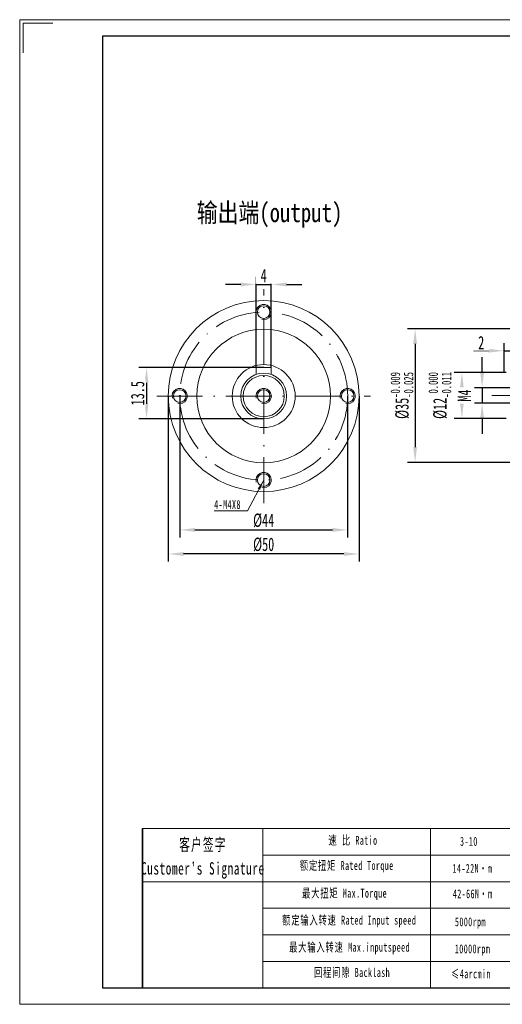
# Model space of a CAD drawing. Header units: millimetres. Extents: x 1426 to 1791, y 1047 to 1305.
# Tile 1 of 5: x 1426 to 1553, y 1047 to 1305. Entities that reach past the tile are written whole.
import ezdxf

# ---------------------------------------------------------------- set-up
doc = ezdxf.new("R2010")
doc.units = ezdxf.units.MM
doc.header["$PDSIZE"] = -5
doc.linetypes.add('ACAD_ISO10W100', pattern=[18, 12, -3, 0, -3])
doc.layers.get('0').update_dxf_attribs({"lineweight": 18})
doc.layers.get('Defpoints').update_dxf_attribs({"lineweight": 18})
for name, color, linetype, lineweight in [('7标注层', 4, 'Continuous', 35), ('SLD-0', 7, 'Continuous', 18), ('中心线层', 7, 'ACAD_ISO10W100', 20), ('图框_外框线', 7, 'Continuous', 18), ('尺寸线层', 3, 'Continuous', 18)]:
    doc.layers.add(name, color=color, linetype=linetype, lineweight=lineweight)
doc.styles.add('PC_TEXTSTYLE', font='txt', dxfattribs={"width": 0.8})
doc.styles.add('标准', font='txt', dxfattribs={"width": 0.667})
doc.dimstyles.new('标准', dxfattribs={"dimtxt": 3.5, "dimasz": 4, "dimexe": 2, "dimexo": 0, "dimtad": 1, "dimdsep": 46, "dimtxsty": '标准', "dimblk": '_CAXARROW', "dimcen": 0, "dimdle": 8, "dimazin": 2, "dimtfac": 0.707107, "dimtdec": 3, "dimtmove": 2, "dimatfit": 3, "dimfxl": 1, "dimfrac": 2, "dimtolj": 1, "dimarcsym": 1})

# ---------------------------------------------------------------- blocks, each defined once
blk = doc.blocks.new('_CAXARROW')
blk.add_hatch(color=0).paths.add_polyline_path([(0, 0), (-1, 0.125), (-1, -0.125)], flags=0)
blk = doc.blocks.new('*D32')
at = {"layer": 'Defpoints', "color": 0, "lineweight": -2}
for p in [(1553.76, 1212.21), (1542.2, 1200.21), (1553.76, 1200.21)]:
    blk.add_point(p, dxfattribs=at)
at = {"layer": '尺寸线层', "color": 0, "lineweight": -2}
for p, q in [((1553.76, 1212.21), (1540.2, 1212.21)), ((1542.2, 1208.21), (1542.2, 1204.21)), ((1553.76, 1200.21), (1540.2, 1200.21))]:
    blk.add_line(p, q, dxfattribs=at)
at = {"layer": '尺寸线层', "color": 0, "lineweight": -2, "xscale": 4, "yscale": 4, "zscale": 4}
for p, rotation in [((1542.2, 1212.21), 90), ((1542.2, 1200.21), 270)]:
    blk.add_blockref('_CAXARROW', p, dxfattribs=dict(at, rotation=rotation))
at = {"layer": '尺寸线层', "color": 0, "insert": (1536.43, 1206.21), "char_height": 3.5, "attachment_point": 5, "rotation": 90, "style": '标准', "bg_fill": 3, "box_fill_scale": 1.1, "bg_fill_color": 257, "bg_fill_transparency": 0}
blk.add_mtext('\\A1;%%C12{\\H2.474874;\\S 0.000^ -0.011;}', dxfattribs=at)
blk = doc.blocks.new('*D33')
at = {"layer": 'Defpoints', "color": 0, "lineweight": -2}
for p in [(1574.26, 1223.71), (1529.95, 1188.71), (1574.26, 1188.71)]:
    blk.add_point(p, dxfattribs=at)
at = {"layer": '尺寸线层', "color": 0, "lineweight": -2}
for p, q in [((1574.26, 1223.71), (1527.95, 1223.71)), ((1529.95, 1219.71), (1529.95, 1192.71)), ((1574.26, 1188.71), (1527.95, 1188.71))]:
    blk.add_line(p, q, dxfattribs=at)
at = {"layer": '尺寸线层', "color": 0, "lineweight": -2, "xscale": 4, "yscale": 4, "zscale": 4}
for p, rotation in [((1529.95, 1223.71), 90), ((1529.95, 1188.71), 270)]:
    blk.add_blockref('_CAXARROW', p, dxfattribs=dict(at, rotation=rotation))
at = {"layer": '尺寸线层', "color": 0, "insert": (1526.5, 1206.21), "char_height": 3.5, "attachment_point": 5, "rotation": 90, "style": '标准', "bg_fill": 3, "box_fill_scale": 1.1, "bg_fill_color": 257, "bg_fill_transparency": 0}
blk.add_mtext('\\A1;%%C35{\\H2.474874;\\S-0.009^ -0.025;}', dxfattribs=at)
blk = doc.blocks.new('*D34')
at = {"layer": 'Defpoints', "color": 0, "lineweight": -2}
for p in [(1563.26, 1208.21), (1547.51, 1204.21), (1563.26, 1204.21)]:
    blk.add_point(p, dxfattribs=at)
at = {"layer": '尺寸线层', "color": 0, "lineweight": -2}
for p, q in [((1547.51, 1212.21), (1547.51, 1216.21)), ((1563.26, 1208.21), (1545.51, 1208.21)), ((1547.51, 1208.21), (1547.51, 1204.21)), ((1563.26, 1204.21), (1545.51, 1204.21)), ((1547.51, 1200.21), (1547.51, 1196.21))]:
    blk.add_line(p, q, dxfattribs=at)
at = {"layer": '尺寸线层', "color": 0, "lineweight": -2, "xscale": 4, "yscale": 4, "zscale": 4}
for p, rotation in [((1547.51, 1208.21), 270), ((1547.51, 1204.21), 90)]:
    blk.add_blockref('_CAXARROW', p, dxfattribs=dict(at, rotation=rotation))
at = {"layer": '尺寸线层', "color": 0, "insert": (1542.88, 1206.21), "char_height": 3.5, "attachment_point": 5, "rotation": 90, "style": '标准', "bg_fill": 3, "box_fill_scale": 1.1, "bg_fill_color": 257, "bg_fill_transparency": 0}
blk.add_mtext('\\A1;M4', dxfattribs=at)
blk = doc.blocks.new('*D35')
at = {"layer": 'Defpoints', "color": 0, "lineweight": -2}
for p in [(1555.26, 1217.94), (1555.26, 1214.71), (1553.26, 1212.21)]:
    blk.add_point(p, dxfattribs=at)
at = {"layer": '尺寸线层', "color": 0, "lineweight": -2}
for p, q in [((1553.26, 1212.21), (1553.26, 1219.94)), ((1555.26, 1214.71), (1555.26, 1219.94)), ((1549.26, 1217.94), (1545.26, 1217.94)), ((1553.26, 1217.94), (1555.26, 1217.94)), ((1559.26, 1217.94), (1563.26, 1217.94))]:
    blk.add_line(p, q, dxfattribs=at)
at = {"layer": '尺寸线层', "color": 0, "lineweight": -2, "xscale": 4, "yscale": 4, "zscale": 4}
blk.add_blockref('_CAXARROW', (1553.26, 1217.94), dxfattribs=at)
at = {"layer": '尺寸线层', "color": 0, "lineweight": -2, "xscale": 4, "yscale": 4, "zscale": 4, "rotation": 180}
blk.add_blockref('_CAXARROW', (1555.26, 1217.94), dxfattribs=at)
at = {"layer": '尺寸线层', "color": 0, "insert": (1547.26, 1220.05), "char_height": 3.5, "attachment_point": 5, "style": '标准', "bg_fill": 3, "box_fill_scale": 1.1, "bg_fill_color": 257, "bg_fill_transparency": 0}
blk.add_mtext('\\A1;2', dxfattribs=at)
blk = doc.blocks.new('*D41')
at = {"layer": 'Defpoints', "color": 0, "lineweight": -2}
for p in [(1468.28, 1206.06), (1512.28, 1206.06), (1512.28, 1171.01)]:
    blk.add_point(p, dxfattribs=at)
at = {"layer": '尺寸线层', "color": 0, "lineweight": -2}
for p, q in [((1468.28, 1206.06), (1468.28, 1169.01)), ((1512.28, 1206.06), (1512.28, 1169.01)), ((1472.28, 1171.01), (1508.28, 1171.01))]:
    blk.add_line(p, q, dxfattribs=at)
at = {"layer": '尺寸线层', "color": 0, "lineweight": -2, "xscale": 4, "yscale": 4, "zscale": 4, "rotation": 180}
blk.add_blockref('_CAXARROW', (1468.28, 1171.01), dxfattribs=at)
at = {"layer": '尺寸线层', "color": 0, "lineweight": -2, "xscale": 4, "yscale": 4, "zscale": 4}
blk.add_blockref('_CAXARROW', (1512.28, 1171.01), dxfattribs=at)
at = {"layer": '尺寸线层', "color": 0, "insert": (1490.28, 1173.48), "char_height": 3.5, "attachment_point": 5, "style": '标准', "bg_fill": 3, "box_fill_scale": 1.1, "bg_fill_color": 257, "bg_fill_transparency": 0}
blk.add_mtext('\\A1;%%C44', dxfattribs=at)
blk = doc.blocks.new('*X16')
at = {"layer": '尺寸线层', "linetype": 'Continuous'}
blk.add_hatch(color=0, dxfattribs=at).paths.add_polyline_path([(4.81, 8.07), (3.86, 5.56), (3.27, 5.87)], flags=0)
at = {"layer": '尺寸线层', "color": 0, "linetype": 'Continuous'}
blk.add_line((4.81, 8.07), (0.54, 0), dxfattribs=at)
at = {"layer": '尺寸线层', "color": 0}
for p, q in [((0, 0), (-8.19, 0)), ((0.54, 0), (0, 0)), ((0, 0), (0, 0))]:
    blk.add_line(p, q, dxfattribs=at)
at = {"layer": '尺寸线层', "color": 0, "insert": (-1.17, 0.47), "char_height": 2.3333, "width": 14.0505, "attachment_point": 9, "line_spacing_factor": 1.15057, "style": '标准'}
blk.add_mtext('\\T1.1;4-M4X8', dxfattribs=at)
blk = doc.blocks.new('*D42')
at = {"layer": 'Defpoints', "color": 0, "lineweight": -2}
for p in [(1488.28, 1213.56), (1492.28, 1213.56)]:
    blk.add_point(p, dxfattribs=at)
at = {"layer": '尺寸线层', "color": 0, "lineweight": -2}
for p, q in [((1484.28, 1235.29), (1480.28, 1235.29)), ((1488.28, 1213.56), (1488.28, 1237.29)), ((1488.28, 1235.29), (1492.28, 1235.29)), ((1492.28, 1213.56), (1492.28, 1237.29)), ((1496.28, 1235.29), (1500.28, 1235.29))]:
    blk.add_line(p, q, dxfattribs=at)
at = {"layer": '尺寸线层', "color": 0, "lineweight": -2, "xscale": 4, "yscale": 4, "zscale": 4}
blk.add_blockref('_CAXARROW', (1488.28, 1235.29), dxfattribs=at)
at = {"layer": '尺寸线层', "color": 0, "lineweight": -2, "xscale": 4, "yscale": 4, "zscale": 4, "rotation": 180}
blk.add_blockref('_CAXARROW', (1492.28, 1235.29), dxfattribs=at)
at = {"layer": '尺寸线层', "color": 0, "insert": (1490.28, 1237.6), "char_height": 3.5, "attachment_point": 5, "style": '标准', "bg_fill": 3, "box_fill_scale": 1.1, "bg_fill_color": 257, "bg_fill_transparency": 0}
blk.add_mtext('\\A1;4', dxfattribs=at)
at = {"layer": 'Defpoints', "color": 0, "lineweight": -2}
blk.add_point((1492.28, 1235.29), dxfattribs=at)
blk = doc.blocks.new('*D43')
at = {"layer": 'Defpoints', "color": 0, "lineweight": -2}
for p in [(1490.28, 1213.56), (1459.6, 1200.06), (1490.28, 1200.06)]:
    blk.add_point(p, dxfattribs=at)
at = {"layer": '尺寸线层', "color": 0, "lineweight": -2}
for p, q in [((1490.28, 1213.56), (1457.6, 1213.56)), ((1459.6, 1209.56), (1459.6, 1204.06)), ((1490.28, 1200.06), (1457.6, 1200.06))]:
    blk.add_line(p, q, dxfattribs=at)
at = {"layer": '尺寸线层', "color": 0, "lineweight": -2, "xscale": 4, "yscale": 4, "zscale": 4}
for p, rotation in [((1459.6, 1213.56), 90), ((1459.6, 1200.06), 270)]:
    blk.add_blockref('_CAXARROW', p, dxfattribs=dict(at, rotation=rotation))
at = {"layer": '尺寸线层', "color": 0, "insert": (1457.27, 1206.81), "char_height": 3.5, "attachment_point": 5, "rotation": 90, "style": '标准', "bg_fill": 3, "box_fill_scale": 1.1, "bg_fill_color": 257, "bg_fill_transparency": 0}
blk.add_mtext('\\A1;13.5', dxfattribs=at)
blk = doc.blocks.new('*D44')
at = {"layer": 'Defpoints', "color": 0, "lineweight": -2}
for p in [(1465.28, 1206.06), (1515.28, 1206.06), (1465.28, 1164.71)]:
    blk.add_point(p, dxfattribs=at)
at = {"layer": '尺寸线层', "color": 0, "lineweight": -2}
for p, q in [((1465.28, 1206.06), (1465.28, 1162.71)), ((1515.28, 1206.06), (1515.28, 1162.71)), ((1511.28, 1164.71), (1469.28, 1164.71))]:
    blk.add_line(p, q, dxfattribs=at)
at = {"layer": '尺寸线层', "color": 0, "lineweight": -2, "xscale": 4, "yscale": 4, "zscale": 4, "rotation": 180}
blk.add_blockref('_CAXARROW', (1465.28, 1164.71), dxfattribs=at)
at = {"layer": '尺寸线层', "color": 0, "lineweight": -2, "xscale": 4, "yscale": 4, "zscale": 4}
blk.add_blockref('_CAXARROW', (1515.28, 1164.71), dxfattribs=at)
at = {"layer": '尺寸线层', "color": 0, "insert": (1490.28, 1167.17), "char_height": 3.5, "attachment_point": 5, "style": '标准', "bg_fill": 3, "box_fill_scale": 1.1, "bg_fill_color": 257, "bg_fill_transparency": 0}
blk.add_mtext('\\A1;%%C50', dxfattribs=at)

msp = doc.modelspace()

# ---------------------------------------------------------------- linework, layer by layer
at = {"color": 7, "linetype": 'Continuous', "lineweight": 15}
for p, q in [((1488.285, 1213.56), (1492.285, 1213.56)), ((1488.285, 1213.56), (1488.285, 1211.717)), ((1492.285, 1213.56), (1492.285, 1211.717))]:
    msp.add_line(p, q, dxfattribs=at)
for p, q in [((1490.017, 1092.793), (1490.017, 1051.113)), ((1534.011, 1092.793), (1534.011, 1051.113))]:
    msp.add_line(p, q)
for centre, radius in [((1490.285, 1206.06), 25), ((1490.285, 1228.06), 1.65), ((1490.285, 1206.06), 17.5), ((1490.285, 1206.06), 8.25), ((1490.285, 1206.06), 6), ((1490.285, 1206.06), 5.4), ((1468.285, 1206.06), 1.65), ((1490.285, 1206.06), 1.65), ((1512.285, 1206.06), 1.65), ((1490.285, 1184.06), 1.65)]:
    msp.add_circle(centre, radius, dxfattribs=at)
at = {"color": 7, "linetype": 'Continuous', "lineweight": 0}
for centre in [(1490.285, 1228.06), (1468.285, 1206.06), (1490.285, 1206.06), (1512.285, 1206.06), (1490.285, 1184.06)]:
    msp.add_arc(centre, 2, 255, 195, dxfattribs=at)
at = {"layer": '7标注层', "color": 0}
msp.add_line((1458.576, 1092.793), (1458.576, 1051.12), dxfattribs=at)
at = {"layer": '中心线层'}
for p, q in [((1490.285, 1178.06), (1490.285, 1234.06)), ((1462.285, 1206.06), (1518.285, 1206.06)), ((1550.041, 1206.21), (1674.082, 1206.21))]:
    msp.add_line(p, q, dxfattribs=at)
msp.add_circle((1490.285, 1206.06), 22, dxfattribs=at)
at = {"layer": '图框_外框线'}
for p, q in [((1458.576, 1092.793), (1786.662, 1092.793)), ((1490.017, 1085.84), (1674.408, 1085.84)), ((1458.576, 1078.887), (1786.662, 1078.887)), ((1490.017, 1071.934), (1786.662, 1071.934)), ((1490.017, 1064.981), (1786.662, 1064.981)), ((1490.017, 1058.027), (1786.662, 1058.027))]:
    msp.add_line(p, q, dxfattribs=at)
at = {"layer": '图框_外框线', "color": 3}
msp.add_lwpolyline([(1426.366, 1046.779), (1791.002, 1046.779), (1791.002, 1304.629), (1426.366, 1304.629)], close=True, dxfattribs=at)
msp.add_lwpolyline([(1427.234, 1295.948), (1427.234, 1303.761), (1435.048, 1303.761)], dxfattribs=at)
at = {"layer": '图框_外框线', "color": 3, "lineweight": 25}
msp.add_lwpolyline([(1448.07, 1051.12), (1786.662, 1051.12), (1786.662, 1300.288), (1448.07, 1300.288)], close=True, dxfattribs=at)

# ---------------------------------------------------------------- texts
at = {"layer": '7标注层', "color": 0, "insert": (1472.76, 1256.61), "char_height": 5, "width": 57.28332, "attachment_point": 1, "style": 'PC_TEXTSTYLE'}
msp.add_mtext('{\\fSimHei|b0|i0|c134|p2;输出端(output)}', dxfattribs=at)
at = {"layer": 'SLD-0', "color": 1, "attachment_point": 2, "line_spacing_factor": 1.15057, "style": '标准'}
for s, insert, char_height, width in [("\\T1.1;客户签字\\PCustomer's Signature", (1474.351, 1090.22), 3.2448, 40.36563), ('\\T1.1;速 比 Ratio', (1513.663, 1090.881), 2.31771, 18.93783), ('{\\T1.1;3-10}', (1544.038, 1090.614), 2.31771, 9.85443), ('\\T1.1;额定扭矩 Rated Torque', (1512.034, 1084.288), 2.31771, 26.0252), ('{\\T1.1;14-22N·m}', (1544.957, 1083.528), 2.31771, 9.85443), ('\\T1.1;最大扭矩 Max.Torque', (1511.463, 1077.043), 2.31771, 29.93541), ('{\\T1.1;42-66N·m}', (1545.039, 1076.87), 2.31771, 12.38963), ('\\T1.1;额定输入转速 Rated Input speed', (1512.685, 1069.961), 2.31771, 42.64377), ('{\\T1.1;环境温度 Enviromental Temperature}', (1578.844, 1070.311), 2.31771, 120.3951), ('\\T1.1;5000rpm', (1544.438, 1069.54), 2.31771, 9.85443), ('\\T1.1;最大输入转速 Max.inputspeed ', (1512.767, 1062.88), 2.31771, 39.2223), ('\\T1.1;10000rpm', (1544.992, 1062.463), 2.31771, 17.78715), ('\\T1.1;回程间隙 Backlash', (1513.418, 1056.286), 2.31771, 30.01996), ('{\\T1.1;≤4arcmin }', (1544.568, 1055.902), 2.31771, 17.36257)]:
    msp.add_mtext(s, dxfattribs=dict(at, insert=insert, char_height=char_height, width=width))

# ---------------------------------------------------------------- next in the draw order: dimensions: what is measured, and where the dimension line sits
at = {"layer": '尺寸线层'}
for base, p1, p2, override, picture, middle in [((1492.285, 1235.286), (1488.285, 1213.56), (1492.285, 1213.56), {"dimsah": 1, "dimtfill": 1, "dimtzin": 0}, '*D42', (1490.285, 1237.602)), ((1512.285, 1171.015), (1468.285, 1206.06), (1512.285, 1206.06), {"dimpost": '%%C<>', "dimsah": 1, "dimtfill": 1, "dimtzin": 0}, '*D41', (1490.285, 1173.479))]:
    dim = msp.add_linear_dim(base=base, p1=p1, p2=p2, dimstyle='标准', override=override, dxfattribs=at)
    dim.commit()
    dim.dimension.update_dxf_attribs({"geometry": picture, "text_midpoint": middle})
dim = msp.add_linear_dim(base=(1542.204, 1200.21), p1=(1553.763, 1212.21), p2=(1553.763, 1200.21), angle=270, dimstyle='标准', override={"dimpost": '%%C<>', "dimsah": 1, "dimtol": 1, "dimtp": 0, "dimtm": 0.011, "dimtfill": 1, "dimtzin": 0}, dxfattribs=at)
dim.commit()
dim.dimension.update_dxf_attribs({"geometry": '*D32', "text_midpoint": (1536.435, 1206.21)})

# ---------------------------------------------------------------- next in the draw order: block references
msp.add_blockref('*X16', (1485.472, 1175.992), dxfattribs=at)

# ---------------------------------------------------------------- next in the draw order: dimensions: what is measured, and where the dimension line sits
for base, p1, p2, override, picture, middle in [((1529.954, 1188.71), (1574.263, 1223.71), (1574.263, 1188.71), {"dimpost": '%%C<>', "dimsah": 1, "dimtol": 1, "dimtp": -0.009, "dimtm": 0.025, "dimtfill": 1, "dimtzin": 0}, '*D33', (1526.497, 1206.21)), ((1459.602, 1200.06), (1490.285, 1213.56), (1490.285, 1200.06), {"dimsah": 1, "dimtfill": 1, "dimtzin": 0}, '*D43', (1457.266, 1206.81))]:
    dim = msp.add_linear_dim(base=base, p1=p1, p2=p2, angle=270, dimstyle='标准', override=override, dxfattribs=at)
    dim.commit()
    dim.dimension.update_dxf_attribs({"geometry": picture, "text_midpoint": middle})

# ---------------------------------------------------------------- next in the draw order: dimensions: what is measured, and where the dimension line sits
dim = msp.add_linear_dim(base=(1547.506, 1204.21), p1=(1563.263, 1208.21), p2=(1563.263, 1204.21), angle=270, dimstyle='标准', override={"dimpost": 'M<>', "dimsah": 1, "dimtfac": 1, "dimtfill": 1, "dimtzin": 0}, dxfattribs=at)
dim.commit()
dim.dimension.update_dxf_attribs({"geometry": '*D34', "text_midpoint": (1542.877, 1206.21)})
dim = msp.add_linear_dim(base=(1465.285, 1164.71), p1=(1515.285, 1206.06), p2=(1465.285, 1206.06), dimstyle='标准', override={"dimpost": '%%C<>', "dimsah": 1, "dimtfill": 1, "dimtzin": 0}, dxfattribs=at)
dim.commit()
dim.dimension.update_dxf_attribs({"geometry": '*D44', "text_midpoint": (1490.285, 1167.174)})

# ---------------------------------------------------------------- next in the draw order: dimensions: what is measured, and where the dimension line sits
dim = msp.add_linear_dim(base=(1555.263, 1217.94), p1=(1553.263, 1212.21), p2=(1555.263, 1214.71), dimstyle='标准', override={"dimsah": 1, "dimtfill": 1, "dimtzin": 0}, dxfattribs=at)
dim.commit()
dim.dimension.update_dxf_attribs({"geometry": '*D35', "text_midpoint": (1547.263, 1220.049), "dimtype": 160})

doc.saveas('drawing.dxf')
